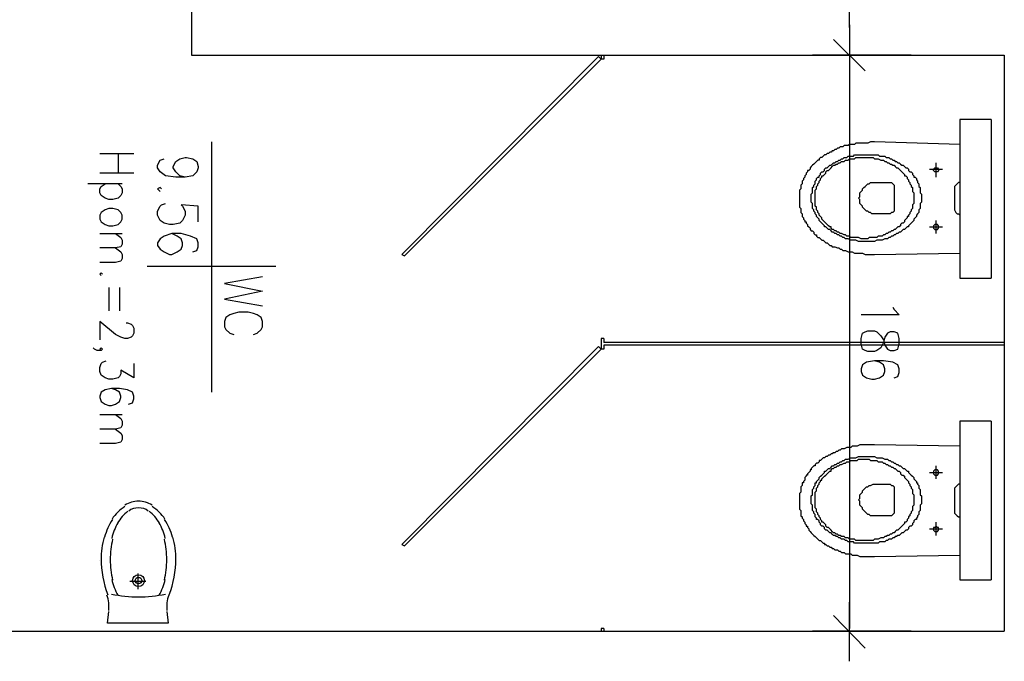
# Model space of a CAD drawing. Header units: millimetres. Extents: x -523 to 1404227, y -783705 to 1038705.
# Tile 24 of 256: x 200827 to 204003, y 2773 to 4843. Entities that reach past the tile are written whole.
import ezdxf

# ---------------------------------------------------------------- set-up
doc = ezdxf.new("R2010")
doc.units = ezdxf.units.MM
doc.linetypes.add('0.5_0.5', pattern=[1, 0.5, -0.5])
for name, color, linetype in [('PDF _0', 252, 'Continuous'), ('PDF _BA_met', 7, 'Continuous'), ('PDF _PG_WIDOKOWE_CIENKIE', 7, 'Continuous'), ('PDF _PG_WYMIARY', 7, 'Continuous'), ('PDF _PG_WYPOSAŻENIE', 7, 'Continuous')]:
    doc.layers.add(name, color=color, linetype=linetype)

# ---------------------------------------------------------------- blocks, each defined once
blk = doc.blocks.new('A$Cc5eb5aaa')
at = {"layer": 'PDF _0', "color": 7, "lineweight": -3}
for points in [[(22514.3, 8412.2), (22514.3, 6121.8)], [(24635.4, 6210.7), (24635.4, 6401.2)], [(24635.4, 6219.2), (24635.4, 6024.4)], [(24584.6, 6172.6), (24686.2, 6071)], [(22514.3, 6121.8), (25134.9, 6121.8)], [(23835.2, 6109.1), (23826.7, 6117.6), (23191.7, 5478.3), (23200.2, 5474.1)], [(23835.2, 6109.1), (23200.2, 5474.1)], [(23835.2, 6121.8), (23835.2, 6109.1)], [(23843.7, 6109.1), (23835.2, 6109.1)], [(23843.7, 6121.8), (23843.7, 6109.1)], [(25134.9, 6121.8), (25134.9, 4263.2)], [(23835.2, 5173.5), (23826.7, 5181.9), (23191.7, 4542.7), (23200.2, 4538.4)], [(23835.2, 5207.3), (23835.2, 5173.5)], [(23843.7, 5207.3), (23835.2, 5207.3)], [(23843.7, 5207.3), (23843.7, 5194.6)], [(25134.9, 5194.6), (23843.7, 5194.6)], [(23843.7, 5186.2), (23843.7, 5173.5)], [(25134.9, 5186.2), (23843.7, 5186.2)], [(23835.2, 5173.5), (23200.2, 4538.4)], [(23843.7, 5173.5), (23835.2, 5173.5)], [(24635.4, 4165.9), (24635.4, 4356.4)], [(24686.2, 4208.2), (24584.6, 4314)], [(21384, 4263.2), (25134.9, 4263.2)], [(23835.2, 4271.7), (23835.2, 4263.2)], [(23843.7, 4271.7), (23835.2, 4271.7)], [(23843.7, 4271.7), (23843.7, 4263.2)]]:
    blk.add_lwpolyline(points, dxfattribs=at)
at = {"layer": 'PDF _BA_met', "lineweight": -3}
for points in [[(22577.8, 5842.4), (22577.8, 5033.8)], [(22493.2, 5728.1), (22476.2, 5732.3), (22463.5, 5745), (22455.1, 5757.7), (22455.1, 5761.9), (22463.5, 5778.9), (22476.2, 5787.3), (22493.2, 5791.6), (22497.4, 5791.6), (22518.6, 5787.3), (22531.3, 5778.9), (22535.5, 5761.9), (22535.5, 5757.7), (22531.3, 5745), (22518.6, 5732.3), (22493.2, 5728.1), (22463.5, 5728.1), (22429.7, 5732.3), (22412.7, 5745), (22404.3, 5757.7), (22404.3, 5766.2), (22412.7, 5783.1), (22425.4, 5787.3)], [(22417, 5690), (22412.7, 5694.2), (22404.3, 5690), (22412.7, 5681.5)], [(22535.5, 5584.1), (22535.5, 5634.9), (22480.5, 5639.2), (22484.7, 5634.9), (22493.2, 5618), (22493.2, 5605.3), (22484.7, 5588.4), (22476.2, 5579.9), (22455.1, 5575.7), (22442.4, 5575.7), (22425.4, 5579.9), (22412.7, 5588.4), (22404.3, 5605.3), (22404.3, 5618), (22412.7, 5634.9), (22417, 5639.2), (22429.7, 5643.4)], [(22518.6, 5486.8), (22531.3, 5491), (22535.5, 5503.7), (22535.5, 5516.4), (22531.3, 5529.1), (22510.1, 5537.6), (22480.5, 5546), (22450.8, 5546), (22425.4, 5537.6), (22412.7, 5529.1), (22404.3, 5516.4), (22404.3, 5507.9), (22412.7, 5495.2), (22425.4, 5486.8), (22442.4, 5478.3), (22450.8, 5478.3), (22467.8, 5486.8), (22480.5, 5495.2), (22484.7, 5507.9), (22484.7, 5516.4), (22480.5, 5529.1), (22467.8, 5537.6), (22450.8, 5546)], [(22785.3, 5440.2), (22370.4, 5440.2)], [(22742.9, 5406.3), (22620.2, 5385.1), (22742.9, 5359.7), (22620.2, 5334.3), (22742.9, 5313.2)], [(22713.3, 5220), (22726, 5224.3), (22738.7, 5237), (22742.9, 5245.4), (22742.9, 5262.4), (22738.7, 5275.1), (22726, 5283.5), (22713.3, 5287.8), (22696.4, 5292), (22666.7, 5292), (22649.8, 5287.8), (22637.1, 5283.5), (22624.4, 5275.1), (22620.2, 5262.4), (22620.2, 5245.4), (22624.4, 5237), (22637.1, 5224.3), (22649.8, 5220)]]:
    blk.add_lwpolyline(points, dxfattribs=at)
at = {"layer": 'PDF _PG_WIDOKOWE_CIENKIE', "lineweight": -3}
for points in [[(25092.6, 5914.3), (24991, 5914.3), (24991, 5402.1), (25092.6, 5402.1)], [(25092.6, 5914.3), (25092.6, 5402.1)], [(24991, 5833.9), (24715.8, 5842.4), (24707.3, 5842.4), (24703.1, 5842.4), (24694.6, 5838.1), (24690.4, 5838.1), (24686.2, 5838.1), (24677.7, 5838.1), (24673.5, 5838.1), (24669.2, 5838.1), (24660.8, 5838.1), (24656.5, 5838.1), (24652.3, 5833.9), (24643.8, 5833.9), (24639.6, 5833.9), (24635.4, 5833.9), (24631.1, 5829.7), (24626.9, 5829.7), (24618.4, 5829.7), (24614.2, 5825.4), (24610, 5825.4), (24605.7, 5825.4), (24601.5, 5821.2), (24597.3, 5821.2), (24593, 5817), (24588.8, 5817), (24584.6, 5812.7), (24580.3, 5812.7), (24576.1, 5808.5), (24571.9, 5808.5), (24567.6, 5804.3), (24563.4, 5804.3), (24559.2, 5800), (24554.9, 5800), (24550.7, 5795.8), (24546.5, 5791.6), (24542.2, 5791.6), (24538, 5787.3), (24538, 5783.1), (24533.8, 5783.1), (24529.5, 5778.9), (24525.3, 5774.6), (24521.1, 5770.4), (24516.8, 5766.2), (24512.6, 5761.9), (24508.4, 5757.7), (24508.4, 5753.5), (24504.1, 5749.2), (24499.9, 5749.2), (24499.9, 5745), (24495.7, 5740.8), (24495.7, 5736.5), (24491.4, 5732.3), (24491.4, 5728.1), (24487.2, 5723.8), (24487.2, 5719.6), (24483, 5715.4), (24483, 5711.1), (24483, 5706.9), (24478.7, 5702.7), (24478.7, 5698.4), (24478.7, 5694.2), (24478.7, 5690), (24474.5, 5685.7), (24474.5, 5681.5), (24474.5, 5677.3), (24474.5, 5673), (24474.5, 5668.8), (24474.5, 5664.6), (24474.5, 5660.3), (24474.5, 5656.1), (24474.5, 5651.9), (24474.5, 5647.6), (24474.5, 5643.4), (24474.5, 5639.2), (24474.5, 5634.9), (24474.5, 5630.7), (24478.7, 5626.5), (24478.7, 5622.2), (24478.7, 5618), (24478.7, 5613.8), (24483, 5609.5), (24483, 5605.3), (24483, 5601.1), (24487.2, 5596.8), (24487.2, 5592.6), (24491.4, 5588.4), (24491.4, 5584.1), (24495.7, 5584.1), (24495.7, 5579.9), (24499.9, 5575.7), (24499.9, 5571.4), (24504.1, 5567.2), (24508.4, 5563), (24508.4, 5558.7), (24512.6, 5554.5), (24516.8, 5554.5), (24521.1, 5550.3), (24521.1, 5546), (24525.3, 5541.8), (24529.5, 5541.8), (24529.5, 5537.6), (24533.8, 5533.3), (24538, 5533.3), (24542.2, 5529.1), (24546.5, 5524.9), (24550.7, 5524.9), (24554.9, 5520.6), (24559.2, 5516.4), (24563.4, 5516.4), (24567.6, 5512.2), (24571.9, 5507.9), (24576.1, 5507.9), (24580.3, 5503.7), (24584.6, 5503.7), (24588.8, 5503.7), (24597.3, 5499.5), (24601.5, 5499.5), (24605.7, 5495.2), (24610, 5495.2), (24614.2, 5491), (24618.4, 5491), (24622.7, 5491), (24631.1, 5486.8), (24635.4, 5486.8), (24639.6, 5486.8), (24643.8, 5486.8), (24652.3, 5482.5), (24656.5, 5482.5), (24660.8, 5482.5), (24669.2, 5482.5), (24673.5, 5482.5), (24677.7, 5482.5), (24686.2, 5478.3), (24690.4, 5478.3), (24694.6, 5478.3), (24703.1, 5478.3), (24707.3, 5478.3), (24715.8, 5478.3)], [(24893.6, 5753.5), (24935.9, 5753.5)], [(24914.8, 5728.1), (24914.8, 5774.6)], [(24991, 5711.1), (24986.8, 5711.1), (24982.5, 5706.9), (24978.3, 5702.7), (24974.1, 5698.4), (24974.1, 5690), (24974.1, 5630.7), (24974.1, 5622.2), (24978.3, 5613.8), (24982.5, 5609.5), (24986.8, 5609.5), (24991, 5605.3)], [(24893.6, 5567.2), (24935.9, 5567.2)], [(24914.8, 5546), (24914.8, 5588.4)], [(24715.8, 5478.3), (24991, 5482.5)], [(25092.6, 4940.6), (24991, 4940.6), (24991, 4428.4), (25092.6, 4428.4)], [(25092.6, 4940.6), (25092.6, 4428.4)], [(24991, 4860.2), (24715.8, 4864.4), (24707.3, 4864.4), (24703.1, 4864.4), (24694.6, 4864.4), (24690.4, 4864.4), (24686.2, 4864.4), (24677.7, 4864.4), (24673.5, 4864.4), (24669.2, 4864.4), (24660.8, 4860.2), (24656.5, 4860.2), (24652.3, 4860.2), (24643.8, 4860.2), (24639.6, 4855.9), (24635.4, 4855.9), (24631.1, 4855.9), (24626.9, 4855.9), (24618.4, 4851.7), (24614.2, 4851.7), (24610, 4851.7), (24605.7, 4847.5), (24601.5, 4847.5), (24597.3, 4843.2), (24593, 4843.2), (24588.8, 4839), (24584.6, 4839), (24580.3, 4834.8), (24576.1, 4834.8), (24571.9, 4830.5), (24567.6, 4830.5), (24563.4, 4826.3), (24559.2, 4826.3), (24554.9, 4822.1), (24550.7, 4822.1), (24546.5, 4817.8), (24542.2, 4813.6), (24538, 4813.6), (24538, 4809.4), (24533.8, 4805.1), (24529.5, 4805.1), (24525.3, 4800.9), (24525.3, 4796.7), (24521.1, 4796.7), (24516.8, 4792.4), (24512.6, 4788.2), (24512.6, 4784), (24508.4, 4784), (24508.4, 4779.7), (24504.1, 4775.5), (24499.9, 4771.3), (24499.9, 4767), (24495.7, 4767), (24495.7, 4762.8), (24491.4, 4758.6), (24491.4, 4754.3), (24491.4, 4750.1), (24487.2, 4745.9), (24487.2, 4741.6), (24483, 4741.6), (24483, 4737.4), (24483, 4733.2), (24478.7, 4728.9), (24478.7, 4724.7), (24478.7, 4720.5), (24478.7, 4716.2), (24478.7, 4712), (24474.5, 4707.8), (24474.5, 4703.5), (24474.5, 4699.3), (24474.5, 4695.1), (24474.5, 4690.8), (24474.5, 4686.6), (24474.5, 4682.4), (24474.5, 4678.1), (24474.5, 4673.9), (24474.5, 4669.7), (24474.5, 4665.4), (24474.5, 4661.2), (24474.5, 4657), (24478.7, 4652.7), (24478.7, 4648.5), (24478.7, 4644.3), (24478.7, 4640), (24478.7, 4635.8), (24483, 4631.6), (24483, 4627.3), (24487.2, 4623.1), (24487.2, 4618.9), (24491.4, 4614.6), (24491.4, 4610.4), (24495.7, 4606.2), (24495.7, 4601.9), (24499.9, 4601.9), (24499.9, 4597.7), (24504.1, 4593.5), (24504.1, 4589.2), (24508.4, 4585), (24512.6, 4580.8), (24516.8, 4576.5), (24521.1, 4572.3), (24525.3, 4568.1), (24529.5, 4563.8), (24533.8, 4559.6), (24538, 4555.4), (24542.2, 4555.4), (24546.5, 4551.1), (24550.7, 4546.9), (24554.9, 4546.9), (24554.9, 4542.7), (24559.2, 4542.7), (24563.4, 4538.4), (24567.6, 4538.4), (24571.9, 4534.2), (24576.1, 4534.2), (24580.3, 4530), (24584.6, 4530), (24588.8, 4525.7), (24597.3, 4525.7), (24601.5, 4521.5), (24605.7, 4521.5), (24610, 4517.3), (24614.2, 4517.3), (24618.4, 4517.3), (24622.7, 4513), (24631.1, 4513), (24635.4, 4513), (24639.6, 4513), (24643.8, 4508.8), (24652.3, 4508.8), (24656.5, 4508.8), (24660.8, 4508.8), (24669.2, 4504.6), (24673.5, 4504.6), (24677.7, 4504.6), (24686.2, 4504.6), (24690.4, 4504.6), (24694.6, 4504.6), (24703.1, 4504.6), (24707.3, 4504.6), (24715.8, 4504.6)], [(24914.8, 4754.3), (24914.8, 4796.7)], [(24893.6, 4775.5), (24935.9, 4775.5)], [(24991, 4737.4), (24986.8, 4737.4), (24982.5, 4733.2), (24978.3, 4728.9), (24974.1, 4724.7), (24974.1, 4716.2), (24974.1, 4652.7), (24974.1, 4644.3), (24978.3, 4640), (24982.5, 4635.8), (24986.8, 4631.6), (24991, 4631.6)], [(24914.8, 4572.3), (24914.8, 4614.6)], [(24893.6, 4593.5), (24935.9, 4593.5)], [(24715.8, 4504.6), (24991, 4508.8)]]:
    blk.add_lwpolyline(points, dxfattribs=at)
for points in [[(24868.2, 5660.3), (24868.2, 5656.1), (24868.2, 5651.9), (24868.2, 5647.6), (24864, 5643.4), (24864, 5639.2), (24864, 5634.9), (24864, 5630.7), (24864, 5626.5), (24859.7, 5622.2), (24859.7, 5618), (24859.7, 5613.8), (24855.5, 5609.5), (24851.3, 5605.3), (24851.3, 5601.1), (24847, 5596.8), (24842.8, 5592.6), (24842.8, 5588.4), (24838.6, 5584.1), (24834.3, 5579.9), (24830.1, 5575.7), (24825.9, 5571.4), (24825.9, 5567.2), (24821.6, 5567.2), (24817.4, 5563), (24813.2, 5558.7), (24808.9, 5558.7), (24804.7, 5554.5), (24800.5, 5550.3), (24796.2, 5550.3), (24792, 5546), (24787.8, 5546), (24783.5, 5541.8), (24779.3, 5541.8), (24775.1, 5537.6), (24770.8, 5537.6), (24766.6, 5533.3), (24762.4, 5533.3), (24758.1, 5529.1), (24753.9, 5529.1), (24749.7, 5529.1), (24741.2, 5524.9), (24737, 5524.9), (24732.7, 5524.9), (24728.5, 5524.9), (24724.3, 5524.9), (24715.8, 5520.6), (24711.6, 5520.6), (24707.3, 5520.6), (24703.1, 5520.6), (24694.6, 5520.6), (24690.4, 5520.6), (24686.2, 5520.6), (24677.7, 5520.6), (24673.5, 5520.6), (24669.2, 5520.6), (24665, 5520.6), (24656.5, 5524.9), (24652.3, 5524.9), (24648.1, 5524.9), (24643.8, 5524.9), (24639.6, 5524.9), (24631.1, 5529.1), (24626.9, 5529.1), (24622.7, 5529.1), (24618.4, 5533.3), (24614.2, 5533.3), (24610, 5537.6), (24605.7, 5537.6), (24601.5, 5541.8), (24597.3, 5541.8), (24593, 5546), (24588.8, 5546), (24584.6, 5550.3), (24580.3, 5550.3), (24576.1, 5554.5), (24571.9, 5558.7), (24567.6, 5558.7), (24563.4, 5563), (24559.2, 5567.2), (24554.9, 5567.2), (24554.9, 5571.4), (24550.7, 5575.7), (24546.5, 5579.9), (24542.2, 5584.1), (24538, 5588.4), (24538, 5592.6), (24533.8, 5596.8), (24529.5, 5601.1), (24529.5, 5605.3), (24525.3, 5609.5), (24525.3, 5613.8), (24521.1, 5618), (24521.1, 5622.2), (24516.8, 5626.5), (24516.8, 5630.7), (24516.8, 5634.9), (24516.8, 5639.2), (24516.8, 5643.4), (24512.6, 5647.6), (24512.6, 5651.9), (24512.6, 5656.1), (24512.6, 5660.3), (24512.6, 5664.6), (24512.6, 5668.8), (24512.6, 5673), (24516.8, 5677.3), (24516.8, 5681.5), (24516.8, 5685.7), (24516.8, 5690), (24516.8, 5694.2), (24521.1, 5698.4), (24521.1, 5702.7), (24525.3, 5706.9), (24525.3, 5711.1), (24525.3, 5715.4), (24529.5, 5719.6), (24529.5, 5723.8), (24533.8, 5728.1), (24538, 5728.1), (24538, 5732.3), (24542.2, 5736.5), (24542.2, 5740.8), (24546.5, 5745), (24550.7, 5745), (24554.9, 5749.2), (24554.9, 5753.5), (24559.2, 5757.7), (24563.4, 5757.7), (24567.6, 5761.9), (24571.9, 5766.2), (24576.1, 5766.2), (24580.3, 5770.4), (24584.6, 5774.6), (24588.8, 5774.6), (24593, 5778.9), (24597.3, 5778.9), (24601.5, 5783.1), (24605.7, 5783.1), (24610, 5787.3), (24614.2, 5787.3), (24618.4, 5791.6), (24622.7, 5791.6), (24626.9, 5791.6), (24631.1, 5795.8), (24639.6, 5795.8), (24643.8, 5795.8), (24648.1, 5795.8), (24652.3, 5800), (24656.5, 5800), (24665, 5800), (24669.2, 5800), (24673.5, 5800), (24677.7, 5800), (24686.2, 5800), (24690.4, 5800), (24694.6, 5800), (24703.1, 5800), (24707.3, 5800), (24711.6, 5800), (24715.8, 5800), (24724.3, 5800), (24728.5, 5800), (24732.7, 5795.8), (24737, 5795.8), (24741.2, 5795.8), (24749.7, 5795.8), (24753.9, 5791.6), (24758.1, 5791.6), (24762.4, 5791.6), (24766.6, 5787.3), (24770.8, 5787.3), (24775.1, 5783.1), (24779.3, 5783.1), (24783.5, 5778.9), (24787.8, 5778.9), (24792, 5774.6), (24796.2, 5774.6), (24800.5, 5770.4), (24804.7, 5766.2), (24808.9, 5766.2), (24813.2, 5761.9), (24817.4, 5757.7), (24821.6, 5757.7), (24825.9, 5753.5), (24825.9, 5749.2), (24830.1, 5745), (24834.3, 5745), (24838.6, 5740.8), (24838.6, 5736.5), (24842.8, 5732.3), (24842.8, 5728.1), (24847, 5728.1), (24851.3, 5723.8), (24851.3, 5719.6), (24855.5, 5715.4), (24855.5, 5711.1), (24859.7, 5706.9), (24859.7, 5702.7), (24859.7, 5698.4), (24864, 5694.2), (24864, 5690), (24864, 5685.7), (24864, 5681.5), (24864, 5677.3), (24868.2, 5673), (24868.2, 5668.8), (24868.2, 5664.6)], [(24842.8, 5660.3), (24842.8, 5656.1), (24842.8, 5651.9), (24842.8, 5647.6), (24842.8, 5643.4), (24838.6, 5639.2), (24838.6, 5634.9), (24838.6, 5630.7), (24838.6, 5626.5), (24834.3, 5622.2), (24834.3, 5618), (24830.1, 5613.8), (24830.1, 5609.5), (24825.9, 5605.3), (24825.9, 5601.1), (24821.6, 5601.1), (24821.6, 5596.8), (24817.4, 5592.6), (24813.2, 5588.4), (24813.2, 5584.1), (24808.9, 5579.9), (24804.7, 5579.9), (24800.5, 5575.7), (24800.5, 5571.4), (24796.2, 5567.2), (24792, 5567.2), (24787.8, 5563), (24783.5, 5558.7), (24779.3, 5558.7), (24775.1, 5554.5), (24770.8, 5554.5), (24766.6, 5550.3), (24762.4, 5550.3), (24758.1, 5546), (24753.9, 5546), (24749.7, 5541.8), (24745.4, 5541.8), (24741.2, 5537.6), (24737, 5537.6), (24728.5, 5537.6), (24724.3, 5533.3), (24720, 5533.3), (24715.8, 5533.3), (24711.6, 5533.3), (24703.1, 5533.3), (24698.9, 5533.3), (24694.6, 5529.1), (24690.4, 5529.1), (24681.9, 5529.1), (24677.7, 5529.1), (24673.5, 5529.1), (24665, 5533.3), (24660.8, 5533.3), (24656.5, 5533.3), (24652.3, 5533.3), (24643.8, 5533.3), (24639.6, 5533.3), (24635.4, 5537.6), (24631.1, 5537.6), (24626.9, 5537.6), (24622.7, 5541.8), (24618.4, 5541.8), (24610, 5546), (24605.7, 5546), (24601.5, 5550.3), (24597.3, 5550.3), (24593, 5554.5), (24588.8, 5554.5), (24584.6, 5558.7), (24580.3, 5558.7), (24576.1, 5563), (24576.1, 5567.2), (24571.9, 5567.2), (24567.6, 5571.4), (24563.4, 5575.7), (24559.2, 5579.9), (24554.9, 5584.1), (24550.7, 5588.4), (24546.5, 5592.6), (24546.5, 5596.8), (24542.2, 5601.1), (24538, 5605.3), (24538, 5609.5), (24533.8, 5613.8), (24533.8, 5618), (24529.5, 5622.2), (24529.5, 5626.5), (24529.5, 5630.7), (24525.3, 5634.9), (24525.3, 5639.2), (24525.3, 5643.4), (24525.3, 5647.6), (24525.3, 5651.9), (24525.3, 5656.1), (24525.3, 5660.3), (24525.3, 5664.6), (24525.3, 5668.8), (24525.3, 5673), (24525.3, 5677.3), (24525.3, 5681.5), (24525.3, 5685.7), (24529.5, 5690), (24529.5, 5694.2), (24529.5, 5698.4), (24533.8, 5702.7), (24533.8, 5706.9), (24538, 5711.1), (24538, 5715.4), (24542.2, 5719.6), (24542.2, 5723.8), (24546.5, 5728.1), (24546.5, 5732.3), (24550.7, 5732.3), (24554.9, 5736.5), (24559.2, 5740.8), (24559.2, 5745), (24563.4, 5749.2), (24567.6, 5749.2), (24571.9, 5753.5), (24576.1, 5757.7), (24580.3, 5761.9), (24584.6, 5766.2), (24588.8, 5766.2), (24593, 5770.4), (24597.3, 5770.4), (24601.5, 5774.6), (24605.7, 5774.6), (24610, 5778.9), (24618.4, 5778.9), (24622.7, 5783.1), (24626.9, 5783.1), (24631.1, 5783.1), (24635.4, 5787.3), (24639.6, 5787.3), (24643.8, 5787.3), (24652.3, 5787.3), (24656.5, 5791.6), (24660.8, 5791.6), (24665, 5791.6), (24673.5, 5791.6), (24677.7, 5791.6), (24681.9, 5791.6), (24690.4, 5791.6), (24694.6, 5791.6), (24698.9, 5791.6), (24703.1, 5791.6), (24711.6, 5791.6), (24715.8, 5787.3), (24720, 5787.3), (24724.3, 5787.3), (24728.5, 5787.3), (24737, 5783.1), (24741.2, 5783.1), (24745.4, 5783.1), (24749.7, 5778.9), (24753.9, 5778.9), (24758.1, 5774.6), (24762.4, 5774.6), (24766.6, 5770.4), (24770.8, 5770.4), (24775.1, 5766.2), (24779.3, 5766.2), (24783.5, 5761.9), (24787.8, 5757.7), (24792, 5757.7), (24796.2, 5753.5), (24800.5, 5749.2), (24804.7, 5745), (24808.9, 5740.8), (24813.2, 5736.5), (24813.2, 5732.3), (24817.4, 5732.3), (24821.6, 5728.1), (24821.6, 5723.8), (24825.9, 5719.6), (24825.9, 5715.4), (24830.1, 5711.1), (24830.1, 5706.9), (24834.3, 5702.7), (24834.3, 5698.4), (24838.6, 5694.2), (24838.6, 5690), (24838.6, 5685.7), (24838.6, 5681.5), (24842.8, 5677.3), (24842.8, 5673), (24842.8, 5668.8), (24842.8, 5664.6)], [(24923.2, 5753.5), (24923.2, 5749.2), (24919, 5745), (24914.8, 5745), (24910.5, 5745), (24906.3, 5749.2), (24906.3, 5753.5), (24910.5, 5757.7), (24914.8, 5757.7), (24919, 5757.7)], [(24779.3, 5660.3), (24779.3, 5630.7), (24779.3, 5622.2), (24779.3, 5618), (24775.1, 5613.8), (24770.8, 5613.8), (24766.6, 5609.5), (24762.4, 5609.5), (24758.1, 5609.5), (24720, 5609.5), (24715.8, 5609.5), (24707.3, 5609.5), (24703.1, 5613.8), (24698.9, 5613.8), (24694.6, 5618), (24690.4, 5618), (24686.2, 5622.2), (24681.9, 5626.5), (24677.7, 5630.7), (24677.7, 5634.9), (24673.5, 5639.2), (24669.2, 5643.4), (24669.2, 5647.6), (24669.2, 5651.9), (24669.2, 5656.1), (24665, 5660.3), (24669.2, 5664.6), (24669.2, 5668.8), (24669.2, 5673), (24669.2, 5677.3), (24673.5, 5681.5), (24677.7, 5685.7), (24677.7, 5690), (24681.9, 5694.2), (24686.2, 5698.4), (24690.4, 5702.7), (24694.6, 5706.9), (24698.9, 5706.9), (24703.1, 5711.1), (24711.6, 5711.1), (24715.8, 5711.1), (24720, 5711.1), (24758.1, 5711.1), (24762.4, 5711.1), (24766.6, 5711.1), (24770.8, 5711.1), (24775.1, 5706.9), (24779.3, 5702.7), (24779.3, 5698.4), (24779.3, 5690)], [(24923.2, 5567.2), (24923.2, 5571.4), (24919, 5575.7), (24914.8, 5575.7), (24910.5, 5575.7), (24906.3, 5571.4), (24906.3, 5567.2), (24906.3, 5563), (24910.5, 5558.7), (24914.8, 5558.7), (24919, 5558.7), (24923.2, 5563)], [(24868.2, 4686.6), (24868.2, 4682.4), (24868.2, 4678.1), (24868.2, 4673.9), (24864, 4669.7), (24864, 4665.4), (24864, 4661.2), (24864, 4657), (24864, 4652.7), (24859.7, 4648.5), (24859.7, 4644.3), (24859.7, 4640), (24855.5, 4635.8), (24855.5, 4631.6), (24851.3, 4627.3), (24851.3, 4623.1), (24847, 4623.1), (24842.8, 4618.9), (24842.8, 4614.6), (24838.6, 4610.4), (24838.6, 4606.2), (24834.3, 4601.9), (24830.1, 4601.9), (24825.9, 4597.7), (24825.9, 4593.5), (24821.6, 4589.2), (24817.4, 4589.2), (24813.2, 4585), (24808.9, 4580.8), (24804.7, 4580.8), (24800.5, 4576.5), (24796.2, 4572.3), (24792, 4572.3), (24787.8, 4568.1), (24783.5, 4568.1), (24779.3, 4563.8), (24775.1, 4563.8), (24770.8, 4559.6), (24766.6, 4559.6), (24762.4, 4559.6), (24758.1, 4555.4), (24753.9, 4555.4), (24749.7, 4551.1), (24741.2, 4551.1), (24737, 4551.1), (24732.7, 4551.1), (24728.5, 4546.9), (24724.3, 4546.9), (24715.8, 4546.9), (24711.6, 4546.9), (24707.3, 4546.9), (24703.1, 4546.9), (24694.6, 4546.9), (24690.4, 4546.9), (24686.2, 4546.9), (24677.7, 4546.9), (24673.5, 4546.9), (24669.2, 4546.9), (24665, 4546.9), (24656.5, 4546.9), (24652.3, 4546.9), (24648.1, 4551.1), (24643.8, 4551.1), (24639.6, 4551.1), (24631.1, 4551.1), (24626.9, 4555.4), (24622.7, 4555.4), (24618.4, 4559.6), (24614.2, 4559.6), (24610, 4559.6), (24605.7, 4563.8), (24601.5, 4563.8), (24597.3, 4568.1), (24593, 4568.1), (24588.8, 4572.3), (24584.6, 4572.3), (24580.3, 4576.5), (24576.1, 4580.8), (24571.9, 4580.8), (24567.6, 4585), (24563.4, 4589.2), (24559.2, 4589.2), (24554.9, 4593.5), (24554.9, 4597.7), (24550.7, 4601.9), (24546.5, 4601.9), (24542.2, 4606.2), (24542.2, 4610.4), (24538, 4614.6), (24538, 4618.9), (24533.8, 4623.1), (24529.5, 4623.1), (24529.5, 4627.3), (24525.3, 4631.6), (24525.3, 4635.8), (24525.3, 4640), (24521.1, 4644.3), (24521.1, 4648.5), (24516.8, 4652.7), (24516.8, 4657), (24516.8, 4661.2), (24516.8, 4665.4), (24516.8, 4669.7), (24512.6, 4673.9), (24512.6, 4678.1), (24512.6, 4682.4), (24512.6, 4686.6), (24512.6, 4690.8), (24512.6, 4695.1), (24512.6, 4699.3), (24516.8, 4703.5), (24516.8, 4707.8), (24516.8, 4712), (24516.8, 4716.2), (24516.8, 4720.5), (24521.1, 4724.7), (24521.1, 4728.9), (24525.3, 4733.2), (24525.3, 4737.4), (24525.3, 4741.6), (24529.5, 4741.6), (24529.5, 4745.9), (24533.8, 4750.1), (24538, 4754.3), (24538, 4758.6), (24542.2, 4762.8), (24546.5, 4767), (24550.7, 4771.3), (24554.9, 4775.5), (24554.9, 4779.7), (24559.2, 4779.7), (24563.4, 4784), (24567.6, 4788.2), (24571.9, 4788.2), (24576.1, 4792.4), (24580.3, 4796.7), (24584.6, 4796.7), (24588.8, 4800.9), (24593, 4800.9), (24597.3, 4805.1), (24601.5, 4805.1), (24605.7, 4809.4), (24610, 4809.4), (24614.2, 4813.6), (24618.4, 4813.6), (24622.7, 4817.8), (24626.9, 4817.8), (24631.1, 4817.8), (24639.6, 4822.1), (24643.8, 4822.1), (24648.1, 4822.1), (24652.3, 4822.1), (24656.5, 4822.1), (24665, 4826.3), (24669.2, 4826.3), (24673.5, 4826.3), (24677.7, 4826.3), (24686.2, 4826.3), (24690.4, 4826.3), (24694.6, 4826.3), (24703.1, 4826.3), (24707.3, 4826.3), (24711.6, 4826.3), (24715.8, 4826.3), (24724.3, 4822.1), (24728.5, 4822.1), (24732.7, 4822.1), (24737, 4822.1), (24741.2, 4822.1), (24749.7, 4817.8), (24753.9, 4817.8), (24758.1, 4817.8), (24762.4, 4813.6), (24766.6, 4813.6), (24770.8, 4809.4), (24775.1, 4809.4), (24779.3, 4805.1), (24783.5, 4805.1), (24787.8, 4800.9), (24792, 4800.9), (24796.2, 4796.7), (24800.5, 4796.7), (24804.7, 4792.4), (24808.9, 4788.2), (24813.2, 4788.2), (24817.4, 4784), (24821.6, 4779.7), (24825.9, 4779.7), (24825.9, 4775.5), (24830.1, 4771.3), (24834.3, 4767), (24838.6, 4762.8), (24842.8, 4758.6), (24842.8, 4754.3), (24847, 4750.1), (24851.3, 4745.9), (24851.3, 4741.6), (24855.5, 4741.6), (24855.5, 4737.4), (24859.7, 4733.2), (24859.7, 4728.9), (24859.7, 4724.7), (24864, 4720.5), (24864, 4716.2), (24864, 4712), (24864, 4707.8), (24864, 4703.5), (24868.2, 4699.3), (24868.2, 4695.1), (24868.2, 4690.8)], [(24842.8, 4686.6), (24842.8, 4682.4), (24842.8, 4678.1), (24842.8, 4673.9), (24842.8, 4669.7), (24838.6, 4665.4), (24838.6, 4661.2), (24838.6, 4657), (24838.6, 4652.7), (24834.3, 4648.5), (24834.3, 4644.3), (24830.1, 4640), (24830.1, 4635.8), (24825.9, 4631.6), (24825.9, 4627.3), (24821.6, 4623.1), (24821.6, 4618.9), (24817.4, 4614.6), (24813.2, 4614.6), (24813.2, 4610.4), (24808.9, 4606.2), (24804.7, 4601.9), (24800.5, 4597.7), (24796.2, 4593.5), (24792, 4589.2), (24787.8, 4589.2), (24783.5, 4585), (24779.3, 4580.8), (24775.1, 4580.8), (24770.8, 4576.5), (24766.6, 4576.5), (24762.4, 4572.3), (24758.1, 4572.3), (24753.9, 4568.1), (24749.7, 4568.1), (24745.4, 4563.8), (24741.2, 4563.8), (24737, 4563.8), (24728.5, 4559.6), (24724.3, 4559.6), (24720, 4559.6), (24715.8, 4559.6), (24711.6, 4555.4), (24703.1, 4555.4), (24698.9, 4555.4), (24694.6, 4555.4), (24690.4, 4555.4), (24681.9, 4555.4), (24677.7, 4555.4), (24673.5, 4555.4), (24665, 4555.4), (24660.8, 4555.4), (24656.5, 4555.4), (24652.3, 4559.6), (24643.8, 4559.6), (24639.6, 4559.6), (24635.4, 4559.6), (24631.1, 4563.8), (24626.9, 4563.8), (24622.7, 4563.8), (24618.4, 4568.1), (24610, 4568.1), (24605.7, 4572.3), (24601.5, 4572.3), (24597.3, 4576.5), (24593, 4576.5), (24588.8, 4580.8), (24584.6, 4580.8), (24580.3, 4585), (24576.1, 4589.2), (24571.9, 4593.5), (24567.6, 4597.7), (24563.4, 4597.7), (24559.2, 4601.9), (24559.2, 4606.2), (24554.9, 4610.4), (24550.7, 4614.6), (24546.5, 4614.6), (24546.5, 4618.9), (24542.2, 4623.1), (24542.2, 4627.3), (24538, 4631.6), (24538, 4635.8), (24533.8, 4640), (24533.8, 4644.3), (24529.5, 4648.5), (24529.5, 4652.7), (24529.5, 4657), (24525.3, 4661.2), (24525.3, 4665.4), (24525.3, 4669.7), (24525.3, 4673.9), (24525.3, 4678.1), (24525.3, 4682.4), (24525.3, 4686.6), (24525.3, 4690.8), (24525.3, 4695.1), (24525.3, 4699.3), (24525.3, 4703.5), (24525.3, 4707.8), (24525.3, 4712), (24529.5, 4716.2), (24529.5, 4720.5), (24529.5, 4724.7), (24533.8, 4728.9), (24533.8, 4733.2), (24538, 4737.4), (24538, 4741.6), (24542.2, 4745.9), (24542.2, 4750.1), (24546.5, 4750.1), (24546.5, 4754.3), (24550.7, 4758.6), (24554.9, 4762.8), (24559.2, 4767), (24563.4, 4771.3), (24567.6, 4775.5), (24571.9, 4779.7), (24576.1, 4779.7), (24576.1, 4784), (24580.3, 4788.2), (24584.6, 4788.2), (24588.8, 4792.4), (24593, 4792.4), (24597.3, 4796.7), (24601.5, 4796.7), (24605.7, 4800.9), (24610, 4800.9), (24618.4, 4805.1), (24622.7, 4805.1), (24626.9, 4809.4), (24631.1, 4809.4), (24635.4, 4809.4), (24639.6, 4813.6), (24643.8, 4813.6), (24652.3, 4813.6), (24656.5, 4813.6), (24660.8, 4813.6), (24665, 4817.8), (24673.5, 4817.8), (24677.7, 4817.8), (24681.9, 4817.8), (24690.4, 4817.8), (24694.6, 4817.8), (24698.9, 4817.8), (24703.1, 4813.6), (24711.6, 4813.6), (24715.8, 4813.6), (24720, 4813.6), (24724.3, 4813.6), (24728.5, 4809.4), (24737, 4809.4), (24741.2, 4809.4), (24745.4, 4805.1), (24749.7, 4805.1), (24753.9, 4800.9), (24758.1, 4800.9), (24762.4, 4796.7), (24766.6, 4796.7), (24770.8, 4792.4), (24775.1, 4792.4), (24779.3, 4788.2), (24783.5, 4788.2), (24787.8, 4784), (24792, 4779.7), (24796.2, 4779.7), (24800.5, 4775.5), (24800.5, 4771.3), (24804.7, 4767), (24808.9, 4767), (24813.2, 4762.8), (24813.2, 4758.6), (24817.4, 4754.3), (24821.6, 4750.1), (24825.9, 4745.9), (24825.9, 4741.6), (24830.1, 4737.4), (24830.1, 4733.2), (24834.3, 4728.9), (24834.3, 4724.7), (24838.6, 4720.5), (24838.6, 4716.2), (24838.6, 4712), (24838.6, 4707.8), (24842.8, 4703.5), (24842.8, 4699.3), (24842.8, 4695.1), (24842.8, 4690.8)], [(24923.2, 4775.5), (24923.2, 4779.7), (24919, 4784), (24914.8, 4784), (24910.5, 4784), (24906.3, 4779.7), (24906.3, 4775.5), (24906.3, 4771.3), (24910.5, 4767), (24914.8, 4767), (24919, 4767), (24923.2, 4771.3)], [(24779.3, 4682.4), (24779.3, 4657), (24779.3, 4648.5), (24779.3, 4644.3), (24775.1, 4640), (24770.8, 4635.8), (24766.6, 4635.8), (24762.4, 4635.8), (24758.1, 4635.8), (24720, 4635.8), (24715.8, 4635.8), (24707.3, 4635.8), (24703.1, 4635.8), (24698.9, 4640), (24694.6, 4640), (24690.4, 4644.3), (24686.2, 4648.5), (24681.9, 4652.7), (24677.7, 4657), (24677.7, 4661.2), (24673.5, 4665.4), (24669.2, 4669.7), (24669.2, 4673.9), (24669.2, 4678.1), (24669.2, 4682.4), (24665, 4686.6), (24669.2, 4690.8), (24669.2, 4695.1), (24669.2, 4699.3), (24669.2, 4703.5), (24673.5, 4707.8), (24677.7, 4712), (24677.7, 4716.2), (24681.9, 4720.5), (24686.2, 4724.7), (24690.4, 4728.9), (24694.6, 4728.9), (24698.9, 4733.2), (24703.1, 4733.2), (24711.6, 4737.4), (24715.8, 4737.4), (24720, 4737.4), (24758.1, 4737.4), (24762.4, 4737.4), (24766.6, 4737.4), (24770.8, 4733.2), (24775.1, 4733.2), (24779.3, 4728.9), (24779.3, 4724.7), (24779.3, 4716.2)], [(24923.2, 4593.5), (24923.2, 4597.7), (24919, 4597.7), (24914.8, 4601.9), (24910.5, 4597.7), (24906.3, 4597.7), (24906.3, 4593.5), (24906.3, 4589.2), (24910.5, 4585), (24914.8, 4585), (24919, 4585), (24923.2, 4589.2)]]:
    blk.add_lwpolyline(points, close=True, dxfattribs=at)
at = {"layer": 'PDF _PG_WYMIARY', "lineweight": -3}
for points in [[(24834.3, 6121.8), (24516.8, 6121.8)], [(24635.4, 6113.3), (24635.4, 4271.7)], [(24775.1, 5308.9), (24779.3, 5300.5), (24796.2, 5283.5), (24673.5, 5283.5)], [(24779.3, 5080.3), (24792, 5084.6), (24796.2, 5097.3), (24796.2, 5110), (24792, 5122.7), (24775.1, 5131.1), (24745.4, 5135.4), (24715.8, 5135.4), (24690.4, 5131.1), (24677.7, 5122.7), (24673.5, 5110), (24673.5, 5101.5), (24677.7, 5088.8), (24690.4, 5080.3), (24707.3, 5076.1), (24715.8, 5076.1), (24732.7, 5080.3), (24745.4, 5088.8), (24749.7, 5101.5), (24749.7, 5110), (24745.4, 5122.7), (24732.7, 5131.1), (24715.8, 5135.4)], [(24834.3, 4263.2), (24516.8, 4263.2)]]:
    blk.add_lwpolyline(points, dxfattribs=at)
blk.add_lwpolyline([(24796.2, 5207.3), (24792, 5224.3), (24779.3, 5228.5), (24766.6, 5228.5), (24758.1, 5224.3), (24749.7, 5211.6), (24745.4, 5194.6), (24737, 5177.7), (24724.3, 5169.2), (24715.8, 5165), (24694.6, 5165), (24686.2, 5169.2), (24677.7, 5173.5), (24673.5, 5190.4), (24673.5, 5207.3), (24677.7, 5224.3), (24686.2, 5228.5), (24694.6, 5232.7), (24715.8, 5232.7), (24724.3, 5228.5), (24737, 5215.8), (24745.4, 5203.1), (24749.7, 5186.2), (24758.1, 5173.5), (24766.6, 5169.2), (24779.3, 5169.2), (24792, 5173.5), (24796.2, 5190.4)], close=True, dxfattribs=at)
at = {"layer": 'PDF _PG_WYPOSAŻENIE', "lineweight": -3}
for points in [[(22218, 5804.3), (22328, 5804.3)], [(22277.2, 5804.3), (22277.2, 5740.8)], [(22328, 5740.8), (22218, 5740.8)], [(22289.9, 5706.9), (22179.9, 5706.9)], [(22277.2, 5706.9), (22285.7, 5698.4), (22289.9, 5690), (22289.9, 5677.3), (22285.7, 5668.8), (22277.2, 5660.3), (22260.3, 5656.1), (22247.6, 5656.1), (22234.9, 5660.3), (22222.2, 5668.8), (22218, 5677.3), (22218, 5690), (22222.2, 5698.4), (22234.9, 5706.9)], [(22218, 5546), (22289.9, 5546)], [(22268.8, 5546), (22285.7, 5533.3), (22289.9, 5524.9), (22289.9, 5512.2), (22285.7, 5503.7), (22268.8, 5499.5), (22218, 5499.5)], [(22268.8, 5499.5), (22285.7, 5486.8), (22289.9, 5478.3), (22289.9, 5465.6), (22285.7, 5457.1), (22268.8, 5452.9), (22218, 5452.9)], [(22226.4, 5414.8), (22222.2, 5419), (22218, 5414.8), (22222.2, 5410.6)], [(22247.6, 5372.4), (22247.6, 5296.2)], [(22281.5, 5372.4), (22281.5, 5296.2)], [(22302.6, 5258.1), (22306.9, 5258.1), (22319.6, 5253.9), (22323.8, 5249.7), (22328, 5241.2), (22328, 5224.3), (22323.8, 5215.8), (22319.6, 5211.6), (22306.9, 5207.3), (22298.4, 5207.3), (22285.7, 5211.6), (22268.8, 5220), (22218, 5262.4), (22218, 5203.1)], [(22222.2, 5169.2), (22218, 5173.5), (22222.2, 5177.7), (22226.4, 5173.5), (22222.2, 5169.2), (22209.5, 5169.2), (22201, 5173.5), (22196.8, 5177.7)], [(22328, 5126.9), (22328, 5080.3), (22285.7, 5105.7), (22285.7, 5093), (22281.5, 5084.6), (22277.2, 5080.3), (22260.3, 5076.1), (22247.6, 5076.1), (22234.9, 5080.3), (22222.2, 5088.8), (22218, 5101.5), (22218, 5114.2), (22222.2, 5126.9), (22226.4, 5131.1), (22239.1, 5135.4)], [(22311.1, 4995.7), (22323.8, 4999.9), (22328, 5012.6), (22328, 5021.1), (22323.8, 5033.8), (22306.9, 5042.2), (22281.5, 5046.5), (22256.1, 5046.5), (22234.9, 5042.2), (22222.2, 5033.8), (22218, 5021.1), (22218, 5016.8), (22222.2, 5004.1), (22234.9, 4995.7), (22247.6, 4991.4), (22256.1, 4991.4), (22268.8, 4995.7), (22281.5, 5004.1), (22285.7, 5016.8), (22285.7, 5021.1), (22281.5, 5033.8), (22268.8, 5042.2), (22256.1, 5046.5)], [(22218, 4961.8), (22289.9, 4961.8)], [(22268.8, 4961.8), (22285.7, 4949.1), (22289.9, 4940.6), (22289.9, 4927.9), (22285.7, 4919.5), (22268.8, 4915.2), (22218, 4915.2)], [(22268.8, 4915.2), (22285.7, 4902.5), (22289.9, 4894.1), (22289.9, 4881.3), (22285.7, 4872.9), (22268.8, 4868.6), (22218, 4868.6)], [(22218, 4491.9), (22218, 4491.9)], [(22340.7, 4449.5), (22340.7, 4398.7)], [(22315.3, 4424.1), (22366.1, 4424.1)], [(22433.9, 4326.7), (22438.1, 4288.6), (22243.4, 4288.6), (22247.6, 4326.7)]]:
    blk.add_lwpolyline(points, dxfattribs=at)
blk.add_lwpolyline([(22289.9, 5605.3), (22285.7, 5613.8), (22277.2, 5622.2), (22260.3, 5626.5), (22247.6, 5626.5), (22234.9, 5622.2), (22222.2, 5613.8), (22218, 5605.3), (22218, 5592.6), (22222.2, 5584.1), (22234.9, 5575.7), (22247.6, 5571.4), (22260.3, 5571.4), (22277.2, 5575.7), (22285.7, 5584.1), (22289.9, 5592.6)], close=True, dxfattribs=at)
for radius in [19.1, 10.6]:
    blk.add_circle((22342.9, 4426.2), radius, dxfattribs=at)
for centre, radius, start, end in [((22342.9, 4599.8), 82.6, 89.9995, 122.2454), ((22342.9, 4599.8), 82.6, 57.7546, 90.0005), ((22372.5, 4549), 137.6, 122.2453, 146.7091), ((22381, 4553.2), 120.7, 126.6775, 150.9181), ((22342.9, 4608.3), 52.9, 89.9996, 126.678), ((22342.9, 4608.3), 52.9, 53.322, 90.0004), ((22304.8, 4553.2), 120.7, 29.0819, 53.3225), ((22313.2, 4549), 137.6, 33.2909, 57.7547), ((22423.3, 4515.2), 196.8, 146.7105, 164.7862), ((22444.5, 4519.4), 192.7, 150.922, 167.0282), ((22241.2, 4519.4), 192.7, 12.9718, 29.078), ((22262.5, 4515.2), 196.8, 15.2138, 33.2895), ((22499.4, 4494), 277.2, 164.7817, 180.0013), ((22546.1, 4494), 294.2, 167.0303, 180.0002), ((22139.7, 4494), 294.2, 359.9998, 12.9697), ((22186.3, 4494), 277.2, 359.9987, 15.2183), ((22584.2, 4502.5), 362, 180.9187, 199.7307), ((22546.1, 4494), 294.2, 179.9998, 192.9697), ((22139.7, 4494), 294.2, 347.0303, 0.0002), ((22101.5, 4502.5), 362, 340.2693, 359.0813), ((22444.5, 4472.8), 192.7, 192.9718, 209.078), ((22241.2, 4472.8), 192.7, 330.922, 347.0282), ((22342.9, 4769.2), 395.8, 257.3325, 282.6675), ((22135.4, 4341.6), 112.2, 353.7919, 19.7571), ((22396.6, 4447.8), 138.6, 209.156, 209.8826), ((22289.2, 4447.8), 138.6, 330.1174, 330.844), ((22546.1, 4341.6), 112.2, 160.2429, 186.2081)]:
    blk.add_arc(centre, radius, start, end, dxfattribs=at)

msp = doc.modelspace()

# ---------------------------------------------------------------- block references
at = {"color": 1, "linetype": '0.5_0.5', "ltscale": 10}
msp.add_blockref('A$Cc5eb5aaa', (178867.66, -1392.86), dxfattribs=at)

doc.saveas('drawing.dxf')
